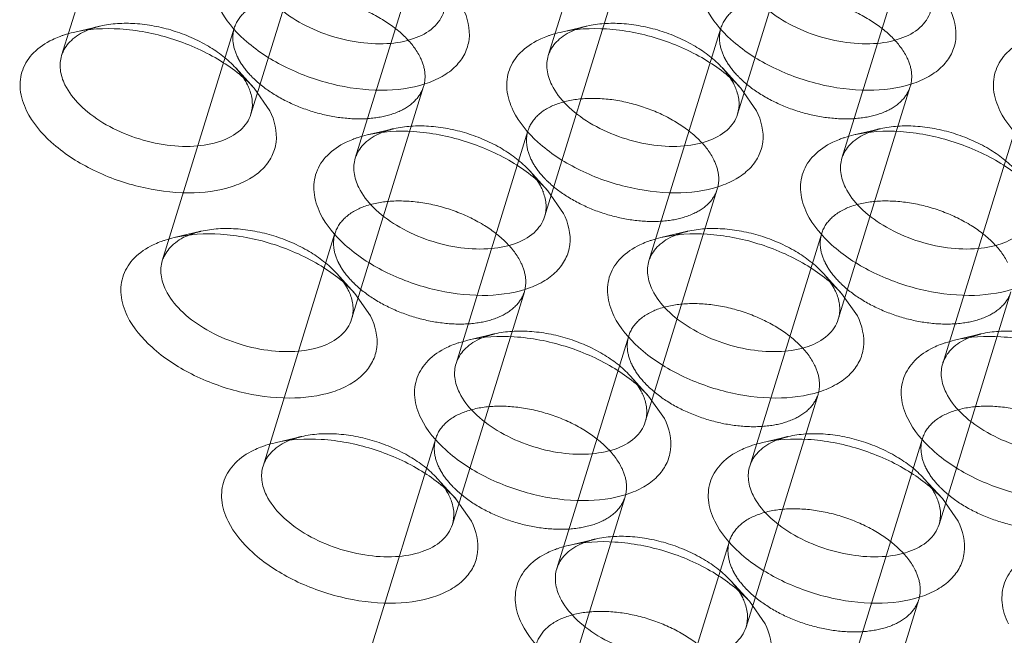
# Model space of a CAD drawing. Header units: millimetres. Extents: x 4497 to 13960, y 12291 to 16372.
# Tile 90 of 217: x 4867 to 4882, y 15309 to 15319. Entities that reach past the tile are written whole.
import ezdxf

# ---------------------------------------------------------------- set-up
doc = ezdxf.new("R2010")
doc.units = ezdxf.units.MM
doc.header["$LTSCALE"] = 0.8
doc.linetypes.add('HIDDEN', pattern=[9.525, 6.35, -3.175])
doc.layers.get('0').update_dxf_attribs({"linetype": 'CONTINUOUS', "lineweight": 0})
doc.layers.add('3', color=5, linetype='HIDDEN', lineweight=0)

msp = doc.modelspace()

# ---------------------------------------------------------------- linework, layer by layer
at = {"lineweight": 15}
for p, q in [((4870.332, 15317.673), (4870.57, 15317.331)), ((4877.701, 15317.673), (4877.938, 15317.331)), ((4874.779, 15316.119), (4875.017, 15315.777)), ((4871.857, 15314.565), (4872.095, 15314.223)), ((4879.226, 15314.565), (4879.464, 15314.223)), ((4876.304, 15313.01), (4876.542, 15312.669)), ((4873.382, 15311.456), (4873.62, 15311.115)), ((4880.751, 15311.456), (4880.989, 15311.115)), ((4877.829, 15309.902), (4878.067, 15309.561))]:
    msp.add_line(p, q, dxfattribs=at)
for centre, radius, start, end in [((4867.887, 15318.02), 0.493, 155.6291, 162.8691), ((4875.255, 15318.02), 0.493, 155.6291, 162.8691), ((4869.504, 15317.366), 0.81, 20.4993, 26.1968), ((4876.873, 15317.366), 0.81, 20.4993, 26.1968), ((4872.334, 15316.466), 0.493, 155.6291, 162.8691), ((4879.702, 15316.466), 0.493, 155.6291, 162.8691), ((4873.951, 15315.812), 0.81, 20.4993, 26.1968), ((4869.412, 15314.912), 0.493, 155.6291, 162.8691), ((4876.78, 15314.912), 0.493, 155.6291, 162.8691), ((4871.029, 15314.258), 0.81, 20.4993, 26.1968), ((4878.398, 15314.258), 0.81, 20.4993, 26.1968), ((4873.859, 15313.358), 0.493, 155.6291, 162.8691), ((4881.227, 15313.358), 0.493, 155.6291, 162.8691), ((4875.476, 15312.703), 0.81, 20.4993, 26.1968), ((4870.937, 15311.804), 0.493, 155.6291, 162.8691), ((4878.306, 15311.804), 0.493, 155.6291, 162.8691), ((4872.554, 15311.149), 0.81, 20.4993, 26.1968), ((4879.923, 15311.149), 0.81, 20.4993, 26.1968), ((4875.384, 15310.25), 0.493, 155.6291, 162.8691), ((4877.001, 15309.595), 0.81, 20.4993, 26.1968)]:
    msp.add_arc(centre, radius, start, end, dxfattribs=at)
for points, knots in [([(4873.204, 15318.834), (4873.175, 15318.742), (4873.047, 15318.559), (4872.729, 15318.397), (4872.324, 15318.33), (4871.865, 15318.359), (4871.397, 15318.481), (4870.966, 15318.683), (4870.616, 15318.945), (4870.444, 15319.164), (4870.389, 15319.277)], [0, 0, 0, 0, 0.087919, 0.191483, 0.315807, 0.456957, 0.606104, 0.752524, 0.886126, 1, 1, 1, 1]), ([(4880.572, 15318.834), (4880.544, 15318.742), (4880.415, 15318.559), (4880.098, 15318.397), (4879.692, 15318.33), (4879.233, 15318.359), (4878.765, 15318.481), (4878.334, 15318.683), (4877.985, 15318.945), (4877.813, 15319.164), (4877.757, 15319.277)], [0, 0, 0, 0, 0.087919, 0.191483, 0.315807, 0.456957, 0.606104, 0.752524, 0.886126, 1, 1, 1, 1]), ([(4873.492, 15318.885), (4873.563, 15318.74), (4873.624, 15318.493), (4873.53, 15318.186), (4873.386, 15317.992), (4873.176, 15317.837), (4872.803, 15317.679), (4872.227, 15317.612), (4871.495, 15317.711), (4870.783, 15317.973), (4870.19, 15318.358), (4869.896, 15318.704), (4869.807, 15318.885)], [0, 0, 0, 0, 0.096766, 0.141571, 0.18803, 0.239006, 0.296129, 0.428924, 0.580085, 0.735392, 0.87928, 1, 1, 1, 1]), ([(4880.86, 15318.885), (4880.931, 15318.74), (4880.992, 15318.493), (4880.899, 15318.186), (4880.755, 15317.992), (4880.545, 15317.837), (4880.172, 15317.679), (4879.596, 15317.612), (4878.863, 15317.711), (4878.151, 15317.973), (4877.559, 15318.358), (4877.265, 15318.704), (4877.176, 15318.885)], [0, 0, 0, 0, 0.096766, 0.141571, 0.18803, 0.239006, 0.296129, 0.428924, 0.580085, 0.735392, 0.87928, 1, 1, 1, 1]), ([(4867.414, 15318.464), (4867.428, 15318.47), (4867.488, 15318.49), (4867.55, 15318.507), (4867.596, 15318.518)], [0, 0, 0, 0, 0.243879, 1, 1, 1, 1]), ([(4867.438, 15318.224), (4867.471, 15318.298), (4867.586, 15318.44), (4867.743, 15318.526), (4867.83, 15318.56)], [0, 0, 0, 0, 0.464886, 1, 1, 1, 1]), ([(4867.596, 15318.518), (4867.825, 15318.572), (4868.327, 15318.597), (4869.075, 15318.453), (4869.773, 15318.15), (4870.174, 15317.846), (4870.332, 15317.673)], [0, 0, 0, 0, 0.236672, 0.49996, 0.763225, 1, 1, 1, 1]), ([(4874.782, 15318.464), (4874.797, 15318.47), (4874.857, 15318.49), (4874.918, 15318.507), (4874.965, 15318.518)], [0, 0, 0, 0, 0.243879, 1, 1, 1, 1]), ([(4874.806, 15318.224), (4874.84, 15318.298), (4874.954, 15318.44), (4875.111, 15318.526), (4875.199, 15318.56)], [0, 0, 0, 0, 0.464886, 1, 1, 1, 1]), ([(4874.965, 15318.518), (4875.193, 15318.572), (4875.696, 15318.597), (4876.443, 15318.453), (4877.141, 15318.15), (4877.542, 15317.846), (4877.701, 15317.673)], [0, 0, 0, 0, 0.236672, 0.49996, 0.763225, 1, 1, 1, 1]), ([(4866.886, 15317.331), (4866.837, 15317.432), (4866.769, 15317.638), (4866.804, 15317.962), (4866.987, 15318.234), (4867.172, 15318.356), (4867.276, 15318.407)], [0, 0, 0, 0, 0.260072, 0.494273, 0.731806, 1, 1, 1, 1]), ([(4867.276, 15318.407), (4867.309, 15318.423), (4867.355, 15318.443), (4867.402, 15318.46), (4867.414, 15318.464)], [0, 0, 0, 0, 0.744437, 1, 1, 1, 1]), ([(4874.254, 15317.331), (4874.205, 15317.432), (4874.137, 15317.638), (4874.173, 15317.962), (4874.355, 15318.234), (4874.541, 15318.356), (4874.644, 15318.407)], [0, 0, 0, 0, 0.260072, 0.494273, 0.731806, 1, 1, 1, 1]), ([(4874.644, 15318.407), (4874.678, 15318.423), (4874.724, 15318.443), (4874.77, 15318.46), (4874.782, 15318.464)], [0, 0, 0, 0, 0.744437, 1, 1, 1, 1]), ([(4881.623, 15317.331), (4881.574, 15317.432), (4881.506, 15317.638), (4881.541, 15317.962), (4881.724, 15318.234), (4881.909, 15318.356), (4882.013, 15318.407)], [0, 0, 0, 0, 0.260072, 0.494273, 0.731806, 1, 1, 1, 1]), ([(4867.467, 15317.723), (4867.432, 15317.794), (4867.383, 15317.941), (4867.395, 15318.097), (4867.416, 15318.165)], [0, 0, 0, 0, 0.52606, 1, 1, 1, 1]), ([(4874.836, 15317.723), (4874.801, 15317.794), (4874.752, 15317.941), (4874.763, 15318.097), (4874.784, 15318.165)], [0, 0, 0, 0, 0.52606, 1, 1, 1, 1]), ([(4870.282, 15317.28), (4870.254, 15317.188), (4870.125, 15317.005), (4869.808, 15316.843), (4869.402, 15316.776), (4868.943, 15316.805), (4868.475, 15316.927), (4868.044, 15317.129), (4867.695, 15317.391), (4867.523, 15317.61), (4867.467, 15317.723)], [0, 0, 0, 0, 0.087919, 0.191483, 0.315807, 0.456957, 0.606104, 0.752524, 0.886126, 1, 1, 1, 1]), ([(4870.262, 15317.649), (4870.285, 15317.588), (4870.314, 15317.465), (4870.3, 15317.338), (4870.282, 15317.28)], [0, 0, 0, 0, 0.519195, 1, 1, 1, 1]), ([(4877.651, 15317.28), (4877.622, 15317.188), (4877.494, 15317.005), (4877.176, 15316.843), (4876.771, 15316.776), (4876.312, 15316.805), (4875.843, 15316.927), (4875.412, 15317.129), (4875.063, 15317.391), (4874.891, 15317.61), (4874.836, 15317.723)], [0, 0, 0, 0, 0.087919, 0.191483, 0.315807, 0.456957, 0.606104, 0.752524, 0.886126, 1, 1, 1, 1]), ([(4877.631, 15317.649), (4877.654, 15317.588), (4877.683, 15317.465), (4877.668, 15317.338), (4877.651, 15317.28)], [0, 0, 0, 0, 0.519195, 1, 1, 1, 1]), ([(4870.57, 15317.331), (4870.641, 15317.186), (4870.702, 15316.939), (4870.609, 15316.632), (4870.465, 15316.438), (4870.255, 15316.283), (4869.882, 15316.125), (4869.305, 15316.058), (4868.573, 15316.157), (4867.861, 15316.418), (4867.268, 15316.804), (4866.975, 15317.15), (4866.886, 15317.331)], [0, 0, 0, 0, 0.096766, 0.141571, 0.18803, 0.239006, 0.296129, 0.428924, 0.580085, 0.735392, 0.87928, 1, 1, 1, 1]), ([(4877.938, 15317.331), (4878.01, 15317.186), (4878.071, 15316.939), (4877.977, 15316.632), (4877.833, 15316.438), (4877.623, 15316.283), (4877.25, 15316.125), (4876.674, 15316.058), (4875.942, 15316.157), (4875.229, 15316.418), (4874.637, 15316.804), (4874.343, 15317.15), (4874.254, 15317.331)], [0, 0, 0, 0, 0.096766, 0.141571, 0.18803, 0.239006, 0.296129, 0.428924, 0.580085, 0.735392, 0.87928, 1, 1, 1, 1]), ([(4885.307, 15317.331), (4885.378, 15317.186), (4885.439, 15316.939), (4885.346, 15316.632), (4885.202, 15316.438), (4884.992, 15316.283), (4884.619, 15316.125), (4884.042, 15316.058), (4883.31, 15316.157), (4882.598, 15316.418), (4882.005, 15316.804), (4881.712, 15317.15), (4881.623, 15317.331)], [0, 0, 0, 0, 0.096766, 0.141571, 0.18803, 0.239006, 0.296129, 0.428924, 0.580085, 0.735392, 0.87928, 1, 1, 1, 1]), ([(4871.885, 15316.67), (4871.918, 15316.744), (4872.032, 15316.886), (4872.19, 15316.972), (4872.277, 15317.006)], [0, 0, 0, 0, 0.464886, 1, 1, 1, 1]), ([(4872.043, 15316.964), (4872.271, 15317.018), (4872.774, 15317.043), (4873.521, 15316.899), (4874.22, 15316.596), (4874.621, 15316.292), (4874.779, 15316.119)], [0, 0, 0, 0, 0.236672, 0.49996, 0.763225, 1, 1, 1, 1]), ([(4879.253, 15316.67), (4879.287, 15316.744), (4879.401, 15316.886), (4879.558, 15316.972), (4879.646, 15317.006)], [0, 0, 0, 0, 0.464886, 1, 1, 1, 1]), ([(4879.412, 15316.964), (4879.64, 15317.018), (4880.142, 15317.043), (4880.89, 15316.899), (4881.588, 15316.596), (4881.989, 15316.292), (4882.147, 15316.119)], [0, 0, 0, 0, 0.236672, 0.49996, 0.763225, 1, 1, 1, 1]), ([(4871.333, 15315.777), (4871.283, 15315.877), (4871.216, 15316.084), (4871.251, 15316.408), (4871.434, 15316.68), (4871.619, 15316.802), (4871.722, 15316.853)], [0, 0, 0, 0, 0.260072, 0.494273, 0.731806, 1, 1, 1, 1]), ([(4871.722, 15316.853), (4871.756, 15316.869), (4871.802, 15316.889), (4871.849, 15316.906), (4871.861, 15316.91)], [0, 0, 0, 0, 0.744437, 1, 1, 1, 1]), ([(4871.861, 15316.91), (4871.875, 15316.916), (4871.935, 15316.936), (4871.997, 15316.953), (4872.043, 15316.964)], [0, 0, 0, 0, 0.243879, 1, 1, 1, 1]), ([(4878.701, 15315.777), (4878.652, 15315.877), (4878.584, 15316.084), (4878.62, 15316.408), (4878.802, 15316.68), (4878.987, 15316.802), (4879.091, 15316.853)], [0, 0, 0, 0, 0.260072, 0.494273, 0.731806, 1, 1, 1, 1]), ([(4879.091, 15316.853), (4879.124, 15316.869), (4879.17, 15316.889), (4879.217, 15316.906), (4879.229, 15316.91)], [0, 0, 0, 0, 0.744437, 1, 1, 1, 1]), ([(4879.229, 15316.91), (4879.244, 15316.916), (4879.304, 15316.936), (4879.365, 15316.953), (4879.412, 15316.964)], [0, 0, 0, 0, 0.243879, 1, 1, 1, 1]), ([(4871.914, 15316.169), (4871.879, 15316.24), (4871.83, 15316.387), (4871.841, 15316.543), (4871.862, 15316.611)], [0, 0, 0, 0, 0.52606, 1, 1, 1, 1]), ([(4879.283, 15316.169), (4879.248, 15316.24), (4879.199, 15316.387), (4879.21, 15316.543), (4879.231, 15316.611)], [0, 0, 0, 0, 0.52606, 1, 1, 1, 1]), ([(4874.729, 15315.726), (4874.7, 15315.634), (4874.572, 15315.451), (4874.254, 15315.289), (4873.849, 15315.222), (4873.39, 15315.251), (4872.922, 15315.373), (4872.491, 15315.575), (4872.141, 15315.837), (4871.969, 15316.056), (4871.914, 15316.169)], [0, 0, 0, 0, 0.087919, 0.191483, 0.315807, 0.456957, 0.606104, 0.752524, 0.886126, 1, 1, 1, 1]), ([(4882.097, 15315.726), (4882.069, 15315.634), (4881.941, 15315.451), (4881.623, 15315.289), (4881.218, 15315.222), (4880.758, 15315.251), (4880.29, 15315.373), (4879.859, 15315.575), (4879.51, 15315.837), (4879.338, 15316.056), (4879.283, 15316.169)], [0, 0, 0, 0, 0.087919, 0.191483, 0.315807, 0.456957, 0.606104, 0.752524, 0.886126, 1, 1, 1, 1]), ([(4874.709, 15316.095), (4874.732, 15316.034), (4874.761, 15315.911), (4874.747, 15315.784), (4874.729, 15315.726)], [0, 0, 0, 0, 0.519195, 1, 1, 1, 1]), ([(4875.017, 15315.777), (4875.088, 15315.632), (4875.149, 15315.384), (4875.056, 15315.078), (4874.912, 15314.884), (4874.702, 15314.729), (4874.328, 15314.571), (4873.752, 15314.504), (4873.02, 15314.603), (4872.308, 15314.864), (4871.715, 15315.25), (4871.421, 15315.596), (4871.333, 15315.777)], [0, 0, 0, 0, 0.096766, 0.141571, 0.18803, 0.239006, 0.296129, 0.428924, 0.580085, 0.735392, 0.87928, 1, 1, 1, 1]), ([(4882.385, 15315.777), (4882.457, 15315.632), (4882.518, 15315.384), (4882.424, 15315.078), (4882.28, 15314.884), (4882.07, 15314.729), (4881.697, 15314.571), (4881.121, 15314.504), (4880.389, 15314.603), (4879.676, 15314.864), (4879.084, 15315.25), (4878.79, 15315.596), (4878.701, 15315.777)], [0, 0, 0, 0, 0.096766, 0.141571, 0.18803, 0.239006, 0.296129, 0.428924, 0.580085, 0.735392, 0.87928, 1, 1, 1, 1]), ([(4868.939, 15315.356), (4868.954, 15315.362), (4869.014, 15315.382), (4869.075, 15315.399), (4869.122, 15315.41)], [0, 0, 0, 0, 0.243879, 1, 1, 1, 1]), ([(4868.963, 15315.116), (4868.997, 15315.19), (4869.111, 15315.332), (4869.268, 15315.418), (4869.355, 15315.452)], [0, 0, 0, 0, 0.464886, 1, 1, 1, 1]), ([(4869.122, 15315.41), (4869.35, 15315.464), (4869.852, 15315.489), (4870.6, 15315.345), (4871.298, 15315.042), (4871.699, 15314.738), (4871.857, 15314.565)], [0, 0, 0, 0, 0.236672, 0.49996, 0.763225, 1, 1, 1, 1]), ([(4876.308, 15315.356), (4876.322, 15315.362), (4876.382, 15315.382), (4876.443, 15315.399), (4876.49, 15315.41)], [0, 0, 0, 0, 0.243879, 1, 1, 1, 1]), ([(4876.331, 15315.116), (4876.365, 15315.19), (4876.479, 15315.332), (4876.637, 15315.418), (4876.724, 15315.452)], [0, 0, 0, 0, 0.464886, 1, 1, 1, 1]), ([(4876.49, 15315.41), (4876.718, 15315.464), (4877.221, 15315.489), (4877.968, 15315.345), (4878.667, 15315.042), (4879.068, 15314.738), (4879.226, 15314.565)], [0, 0, 0, 0, 0.236672, 0.49996, 0.763225, 1, 1, 1, 1]), ([(4868.411, 15314.223), (4868.362, 15314.323), (4868.294, 15314.53), (4868.33, 15314.854), (4868.512, 15315.126), (4868.697, 15315.248), (4868.801, 15315.299)], [0, 0, 0, 0, 0.260072, 0.494273, 0.731806, 1, 1, 1, 1]), ([(4868.801, 15315.299), (4868.834, 15315.315), (4868.88, 15315.335), (4868.927, 15315.352), (4868.939, 15315.356)], [0, 0, 0, 0, 0.744437, 1, 1, 1, 1]), ([(4875.779, 15314.223), (4875.73, 15314.323), (4875.662, 15314.53), (4875.698, 15314.854), (4875.88, 15315.126), (4876.066, 15315.248), (4876.169, 15315.299)], [0, 0, 0, 0, 0.260072, 0.494273, 0.731806, 1, 1, 1, 1]), ([(4876.169, 15315.299), (4876.203, 15315.315), (4876.249, 15315.335), (4876.296, 15315.352), (4876.308, 15315.356)], [0, 0, 0, 0, 0.744437, 1, 1, 1, 1]), ([(4868.993, 15314.615), (4868.957, 15314.686), (4868.908, 15314.833), (4868.92, 15314.989), (4868.941, 15315.057)], [0, 0, 0, 0, 0.52606, 1, 1, 1, 1]), ([(4876.361, 15314.615), (4876.326, 15314.686), (4876.277, 15314.833), (4876.288, 15314.989), (4876.309, 15315.057)], [0, 0, 0, 0, 0.52606, 1, 1, 1, 1]), ([(4871.807, 15314.172), (4871.779, 15314.08), (4871.65, 15313.897), (4871.333, 15313.735), (4870.928, 15313.668), (4870.468, 15313.697), (4870, 15313.819), (4869.569, 15314.021), (4869.22, 15314.283), (4869.048, 15314.502), (4868.993, 15314.615)], [0, 0, 0, 0, 0.087919, 0.191483, 0.315807, 0.456957, 0.606104, 0.752524, 0.886126, 1, 1, 1, 1]), ([(4879.176, 15314.172), (4879.147, 15314.08), (4879.019, 15313.897), (4878.701, 15313.735), (4878.296, 15313.668), (4877.837, 15313.697), (4877.369, 15313.819), (4876.938, 15314.021), (4876.588, 15314.283), (4876.416, 15314.502), (4876.361, 15314.615)], [0, 0, 0, 0, 0.087919, 0.191483, 0.315807, 0.456957, 0.606104, 0.752524, 0.886126, 1, 1, 1, 1]), ([(4871.788, 15314.541), (4871.81, 15314.48), (4871.839, 15314.357), (4871.825, 15314.23), (4871.807, 15314.172)], [0, 0, 0, 0, 0.519195, 1, 1, 1, 1]), ([(4879.156, 15314.541), (4879.179, 15314.48), (4879.208, 15314.357), (4879.193, 15314.23), (4879.176, 15314.172)], [0, 0, 0, 0, 0.519195, 1, 1, 1, 1]), ([(4872.095, 15314.223), (4872.166, 15314.078), (4872.227, 15313.83), (4872.134, 15313.524), (4871.99, 15313.33), (4871.78, 15313.175), (4871.407, 15313.017), (4870.831, 15312.95), (4870.098, 15313.049), (4869.386, 15313.31), (4868.794, 15313.696), (4868.5, 15314.042), (4868.411, 15314.223)], [0, 0, 0, 0, 0.096766, 0.141571, 0.18803, 0.239006, 0.296129, 0.428924, 0.580085, 0.735392, 0.87928, 1, 1, 1, 1]), ([(4879.464, 15314.223), (4879.535, 15314.078), (4879.596, 15313.83), (4879.503, 15313.524), (4879.359, 15313.33), (4879.148, 15313.175), (4878.775, 15313.017), (4878.199, 15312.95), (4877.467, 15313.049), (4876.755, 15313.31), (4876.162, 15313.696), (4875.868, 15314.042), (4875.779, 15314.223)], [0, 0, 0, 0, 0.096766, 0.141571, 0.18803, 0.239006, 0.296129, 0.428924, 0.580085, 0.735392, 0.87928, 1, 1, 1, 1]), ([(4873.41, 15313.562), (4873.443, 15313.636), (4873.558, 15313.778), (4873.715, 15313.864), (4873.802, 15313.898)], [0, 0, 0, 0, 0.464886, 1, 1, 1, 1]), ([(4873.569, 15313.856), (4873.797, 15313.909), (4874.299, 15313.935), (4875.047, 15313.791), (4875.745, 15313.488), (4876.146, 15313.183), (4876.304, 15313.01)], [0, 0, 0, 0, 0.236672, 0.49996, 0.763225, 1, 1, 1, 1]), ([(4880.778, 15313.562), (4880.812, 15313.636), (4880.926, 15313.778), (4881.083, 15313.864), (4881.171, 15313.898)], [0, 0, 0, 0, 0.464886, 1, 1, 1, 1]), ([(4880.937, 15313.856), (4881.165, 15313.909), (4881.668, 15313.935), (4882.415, 15313.791), (4883.113, 15313.488), (4883.515, 15313.183), (4883.673, 15313.01)], [0, 0, 0, 0, 0.236672, 0.49996, 0.763225, 1, 1, 1, 1]), ([(4872.858, 15312.669), (4872.809, 15312.769), (4872.741, 15312.976), (4872.776, 15313.3), (4872.959, 15313.572), (4873.144, 15313.694), (4873.248, 15313.745)], [0, 0, 0, 0, 0.260072, 0.494273, 0.731806, 1, 1, 1, 1]), ([(4873.248, 15313.745), (4873.281, 15313.761), (4873.327, 15313.781), (4873.374, 15313.798), (4873.386, 15313.802)], [0, 0, 0, 0, 0.744437, 1, 1, 1, 1]), ([(4873.386, 15313.802), (4873.4, 15313.808), (4873.461, 15313.828), (4873.522, 15313.845), (4873.569, 15313.856)], [0, 0, 0, 0, 0.243879, 1, 1, 1, 1]), ([(4880.226, 15312.669), (4880.177, 15312.769), (4880.109, 15312.976), (4880.145, 15313.3), (4880.327, 15313.572), (4880.513, 15313.694), (4880.616, 15313.745)], [0, 0, 0, 0, 0.260072, 0.494273, 0.731806, 1, 1, 1, 1]), ([(4880.616, 15313.745), (4880.65, 15313.761), (4880.696, 15313.781), (4880.742, 15313.798), (4880.754, 15313.802)], [0, 0, 0, 0, 0.744437, 1, 1, 1, 1]), ([(4880.754, 15313.802), (4880.769, 15313.808), (4880.829, 15313.828), (4880.89, 15313.845), (4880.937, 15313.856)], [0, 0, 0, 0, 0.243879, 1, 1, 1, 1]), ([(4873.439, 15313.061), (4873.404, 15313.132), (4873.355, 15313.279), (4873.367, 15313.435), (4873.388, 15313.503)], [0, 0, 0, 0, 0.52606, 1, 1, 1, 1]), ([(4880.808, 15313.061), (4880.773, 15313.132), (4880.724, 15313.279), (4880.735, 15313.435), (4880.756, 15313.503)], [0, 0, 0, 0, 0.52606, 1, 1, 1, 1]), ([(4876.254, 15312.618), (4876.226, 15312.526), (4876.097, 15312.343), (4875.78, 15312.181), (4875.374, 15312.114), (4874.915, 15312.143), (4874.447, 15312.265), (4874.016, 15312.467), (4873.667, 15312.729), (4873.495, 15312.948), (4873.439, 15313.061)], [0, 0, 0, 0, 0.087919, 0.191483, 0.315807, 0.456957, 0.606104, 0.752524, 0.886126, 1, 1, 1, 1]), ([(4876.234, 15312.987), (4876.257, 15312.926), (4876.286, 15312.803), (4876.272, 15312.676), (4876.254, 15312.618)], [0, 0, 0, 0, 0.519195, 1, 1, 1, 1]), ([(4883.623, 15312.618), (4883.594, 15312.526), (4883.466, 15312.343), (4883.148, 15312.181), (4882.743, 15312.114), (4882.284, 15312.143), (4881.816, 15312.265), (4881.384, 15312.467), (4881.035, 15312.729), (4880.863, 15312.948), (4880.808, 15313.061)], [0, 0, 0, 0, 0.087919, 0.191483, 0.315807, 0.456957, 0.606104, 0.752524, 0.886126, 1, 1, 1, 1]), ([(4876.542, 15312.669), (4876.613, 15312.524), (4876.674, 15312.276), (4876.581, 15311.97), (4876.437, 15311.776), (4876.227, 15311.621), (4875.854, 15311.463), (4875.278, 15311.396), (4874.545, 15311.495), (4873.833, 15311.756), (4873.241, 15312.142), (4872.947, 15312.488), (4872.858, 15312.669)], [0, 0, 0, 0, 0.096766, 0.141571, 0.18803, 0.239006, 0.296129, 0.428924, 0.580085, 0.735392, 0.87928, 1, 1, 1, 1]), ([(4883.911, 15312.669), (4883.982, 15312.524), (4884.043, 15312.276), (4883.949, 15311.97), (4883.805, 15311.776), (4883.595, 15311.621), (4883.222, 15311.463), (4882.646, 15311.396), (4881.914, 15311.495), (4881.202, 15311.756), (4880.609, 15312.142), (4880.315, 15312.488), (4880.226, 15312.669)], [0, 0, 0, 0, 0.096766, 0.141571, 0.18803, 0.239006, 0.296129, 0.428924, 0.580085, 0.735392, 0.87928, 1, 1, 1, 1]), ([(4870.326, 15312.19), (4870.36, 15312.207), (4870.405, 15312.227), (4870.452, 15312.244), (4870.464, 15312.248)], [0, 0, 0, 0, 0.744437, 1, 1, 1, 1]), ([(4870.464, 15312.248), (4870.479, 15312.254), (4870.539, 15312.274), (4870.6, 15312.291), (4870.647, 15312.302)], [0, 0, 0, 0, 0.243879, 1, 1, 1, 1]), ([(4870.488, 15312.008), (4870.522, 15312.082), (4870.636, 15312.224), (4870.793, 15312.31), (4870.881, 15312.344)], [0, 0, 0, 0, 0.464886, 1, 1, 1, 1]), ([(4870.647, 15312.302), (4870.875, 15312.355), (4871.378, 15312.381), (4872.125, 15312.237), (4872.823, 15311.934), (4873.224, 15311.629), (4873.383, 15311.456)], [0, 0, 0, 0, 0.236672, 0.49996, 0.763225, 1, 1, 1, 1]), ([(4877.695, 15312.19), (4877.728, 15312.207), (4877.774, 15312.227), (4877.821, 15312.244), (4877.833, 15312.248)], [0, 0, 0, 0, 0.744437, 1, 1, 1, 1]), ([(4877.833, 15312.248), (4877.847, 15312.254), (4877.907, 15312.274), (4877.969, 15312.291), (4878.015, 15312.302)], [0, 0, 0, 0, 0.243879, 1, 1, 1, 1]), ([(4877.857, 15312.008), (4877.89, 15312.082), (4878.004, 15312.224), (4878.162, 15312.31), (4878.249, 15312.344)], [0, 0, 0, 0, 0.464886, 1, 1, 1, 1]), ([(4878.015, 15312.302), (4878.243, 15312.355), (4878.746, 15312.381), (4879.493, 15312.237), (4880.192, 15311.934), (4880.593, 15311.629), (4880.751, 15311.456)], [0, 0, 0, 0, 0.236672, 0.49996, 0.763225, 1, 1, 1, 1]), ([(4869.936, 15311.115), (4869.887, 15311.215), (4869.819, 15311.422), (4869.855, 15311.745), (4870.037, 15312.018), (4870.223, 15312.14), (4870.326, 15312.19)], [0, 0, 0, 0, 0.260072, 0.494273, 0.731806, 1, 1, 1, 1]), ([(4877.305, 15311.115), (4877.255, 15311.215), (4877.188, 15311.422), (4877.223, 15311.745), (4877.406, 15312.018), (4877.591, 15312.14), (4877.695, 15312.19)], [0, 0, 0, 0, 0.260072, 0.494273, 0.731806, 1, 1, 1, 1]), ([(4870.518, 15311.507), (4870.483, 15311.578), (4870.434, 15311.725), (4870.445, 15311.881), (4870.466, 15311.949)], [0, 0, 0, 0, 0.52606, 1, 1, 1, 1]), ([(4877.886, 15311.507), (4877.851, 15311.578), (4877.802, 15311.725), (4877.813, 15311.881), (4877.835, 15311.949)], [0, 0, 0, 0, 0.52606, 1, 1, 1, 1]), ([(4873.333, 15311.064), (4873.304, 15310.972), (4873.176, 15310.789), (4872.858, 15310.627), (4872.453, 15310.56), (4871.994, 15310.589), (4871.525, 15310.711), (4871.094, 15310.913), (4870.745, 15311.175), (4870.573, 15311.394), (4870.518, 15311.507)], [0, 0, 0, 0, 0.087919, 0.191483, 0.315807, 0.456957, 0.606104, 0.752524, 0.886126, 1, 1, 1, 1]), ([(4880.701, 15311.064), (4880.673, 15310.972), (4880.544, 15310.789), (4880.226, 15310.627), (4879.821, 15310.56), (4879.362, 15310.589), (4878.894, 15310.711), (4878.463, 15310.913), (4878.113, 15311.175), (4877.941, 15311.394), (4877.886, 15311.507)], [0, 0, 0, 0, 0.087919, 0.191483, 0.315807, 0.456957, 0.606104, 0.752524, 0.886126, 1, 1, 1, 1]), ([(4873.313, 15311.433), (4873.335, 15311.372), (4873.365, 15311.249), (4873.35, 15311.122), (4873.333, 15311.064)], [0, 0, 0, 0, 0.519195, 1, 1, 1, 1]), ([(4880.681, 15311.433), (4880.704, 15311.372), (4880.733, 15311.249), (4880.719, 15311.122), (4880.701, 15311.064)], [0, 0, 0, 0, 0.519195, 1, 1, 1, 1]), ([(4873.62, 15311.115), (4873.692, 15310.97), (4873.753, 15310.722), (4873.659, 15310.416), (4873.515, 15310.222), (4873.305, 15310.067), (4872.932, 15309.909), (4872.356, 15309.842), (4871.624, 15309.941), (4870.911, 15310.202), (4870.319, 15310.588), (4870.025, 15310.934), (4869.936, 15311.115)], [0, 0, 0, 0, 0.096766, 0.141571, 0.18803, 0.239006, 0.296129, 0.428924, 0.580085, 0.735392, 0.87928, 1, 1, 1, 1]), ([(4880.989, 15311.115), (4881.06, 15310.97), (4881.121, 15310.722), (4881.028, 15310.416), (4880.884, 15310.222), (4880.674, 15310.067), (4880.301, 15309.909), (4879.724, 15309.842), (4878.992, 15309.941), (4878.28, 15310.202), (4877.687, 15310.588), (4877.393, 15310.934), (4877.305, 15311.115)], [0, 0, 0, 0, 0.096766, 0.141571, 0.18803, 0.239006, 0.296129, 0.428924, 0.580085, 0.735392, 0.87928, 1, 1, 1, 1]), ([(4874.911, 15310.694), (4874.926, 15310.699), (4874.986, 15310.72), (4875.047, 15310.737), (4875.094, 15310.748)], [0, 0, 0, 0, 0.243879, 1, 1, 1, 1]), ([(4874.935, 15310.453), (4874.969, 15310.528), (4875.083, 15310.67), (4875.24, 15310.756), (4875.328, 15310.79)], [0, 0, 0, 0, 0.464886, 1, 1, 1, 1]), ([(4875.094, 15310.748), (4875.322, 15310.801), (4875.824, 15310.827), (4876.572, 15310.683), (4877.27, 15310.38), (4877.671, 15310.075), (4877.829, 15309.902)], [0, 0, 0, 0, 0.236672, 0.49996, 0.763225, 1, 1, 1, 1]), ([(4874.383, 15309.561), (4874.334, 15309.661), (4874.266, 15309.868), (4874.302, 15310.191), (4874.484, 15310.464), (4874.669, 15310.586), (4874.773, 15310.636)], [0, 0, 0, 0, 0.260072, 0.494273, 0.731806, 1, 1, 1, 1]), ([(4874.773, 15310.636), (4874.806, 15310.653), (4874.852, 15310.673), (4874.899, 15310.69), (4874.911, 15310.694)], [0, 0, 0, 0, 0.744437, 1, 1, 1, 1]), ([(4881.752, 15309.561), (4881.702, 15309.661), (4881.634, 15309.868), (4881.67, 15310.191), (4881.852, 15310.464), (4882.038, 15310.586), (4882.141, 15310.636)], [0, 0, 0, 0, 0.260072, 0.494273, 0.731806, 1, 1, 1, 1]), ([(4874.965, 15309.953), (4874.93, 15310.024), (4874.881, 15310.171), (4874.892, 15310.327), (4874.913, 15310.395)], [0, 0, 0, 0, 0.52606, 1, 1, 1, 1]), ([(4877.779, 15309.51), (4877.751, 15309.418), (4877.623, 15309.235), (4877.305, 15309.073), (4876.9, 15309.006), (4876.44, 15309.035), (4875.972, 15309.157), (4875.541, 15309.359), (4875.192, 15309.621), (4875.02, 15309.84), (4874.965, 15309.953)], [0, 0, 0, 0, 0.087919, 0.191483, 0.315807, 0.456957, 0.606104, 0.752524, 0.886126, 1, 1, 1, 1]), ([(4877.76, 15309.879), (4877.782, 15309.818), (4877.811, 15309.695), (4877.797, 15309.568), (4877.779, 15309.51)], [0, 0, 0, 0, 0.519195, 1, 1, 1, 1]), ([(4878.067, 15309.561), (4878.138, 15309.416), (4878.199, 15309.168), (4878.106, 15308.862), (4877.962, 15308.668), (4877.752, 15308.513), (4877.379, 15308.355), (4876.803, 15308.288), (4876.071, 15308.387), (4875.358, 15308.648), (4874.766, 15309.034), (4874.472, 15309.38), (4874.383, 15309.561)], [0, 0, 0, 0, 0.096766, 0.141571, 0.18803, 0.239006, 0.296129, 0.428924, 0.580085, 0.735392, 0.87928, 1, 1, 1, 1])]:
    msp.add_open_spline(points, degree=3, knots=knots, dxfattribs=at)
for points in [[(4870.176, 15317.819), (4870.196, 15317.788), (4870.214, 15317.756), (4870.23, 15317.723)], [(4877.544, 15317.819), (4877.564, 15317.788), (4877.583, 15317.756), (4877.599, 15317.723)], [(4874.623, 15316.265), (4874.643, 15316.234), (4874.661, 15316.202), (4874.677, 15316.169)], [(4871.701, 15314.711), (4871.721, 15314.68), (4871.739, 15314.648), (4871.756, 15314.615)], [(4879.07, 15314.711), (4879.09, 15314.68), (4879.108, 15314.648), (4879.124, 15314.615)], [(4876.148, 15313.157), (4876.168, 15313.126), (4876.186, 15313.094), (4876.203, 15313.061)], [(4873.226, 15311.603), (4873.246, 15311.572), (4873.265, 15311.54), (4873.281, 15311.507)], [(4880.595, 15311.603), (4880.615, 15311.572), (4880.633, 15311.54), (4880.649, 15311.507)], [(4877.673, 15310.049), (4877.693, 15310.018), (4877.712, 15309.986), (4877.728, 15309.953)]]:
    msp.add_open_spline(points, degree=3, dxfattribs=at)
at = {"layer": '3'}
for p, q in [((4868.505, 15321.691), (4867.416, 15318.166)), ((4875.874, 15321.691), (4874.784, 15318.166)), ((4871.371, 15320.805), (4870.282, 15317.28)), ((4878.74, 15320.805), (4877.651, 15317.28)), ((4872.952, 15320.137), (4871.863, 15316.612)), ((4880.32, 15320.137), (4879.231, 15316.612)), ((4875.818, 15319.251), (4874.729, 15315.726)), ((4868, 15318.613), (4867.596, 15318.518)), ((4870.03, 15318.583), (4868.941, 15315.058)), ((4875.369, 15318.613), (4874.965, 15318.518)), ((4877.399, 15318.583), (4876.309, 15315.058)), ((4870.052, 15317.979), (4870.332, 15317.673)), ((4877.42, 15317.979), (4877.7, 15317.673)), ((4872.897, 15317.697), (4871.807, 15314.172)), ((4880.265, 15317.697), (4879.176, 15314.172)), ((4872.447, 15317.059), (4872.043, 15316.964)), ((4874.477, 15317.029), (4873.388, 15313.504)), ((4879.816, 15317.059), (4879.412, 15316.964)), ((4881.846, 15317.029), (4880.756, 15313.504)), ((4874.499, 15316.425), (4874.779, 15316.119)), ((4877.343, 15316.143), (4876.254, 15312.618)), ((4869.525, 15315.505), (4869.121, 15315.41)), ((4871.555, 15315.475), (4870.466, 15311.95)), ((4876.894, 15315.505), (4876.49, 15315.41)), ((4878.924, 15315.475), (4877.835, 15311.95)), ((4871.577, 15314.871), (4871.857, 15314.564)), ((4878.945, 15314.871), (4879.225, 15314.564)), ((4874.422, 15314.589), (4873.332, 15311.064)), ((4881.79, 15314.589), (4880.701, 15311.064)), ((4873.972, 15313.951), (4873.568, 15313.856)), ((4876.002, 15313.921), (4874.913, 15310.396)), ((4881.341, 15313.951), (4880.937, 15313.856)), ((4876.024, 15313.317), (4876.304, 15313.01)), ((4878.869, 15313.035), (4877.779, 15309.51)), ((4871.051, 15312.397), (4870.647, 15312.302)), ((4878.419, 15312.397), (4878.015, 15312.302)), ((4873.081, 15312.367), (4871.991, 15308.842)), ((4880.449, 15312.367), (4879.36, 15308.842)), ((4873.102, 15311.763), (4873.382, 15311.456)), ((4880.471, 15311.763), (4880.751, 15311.456)), ((4875.947, 15311.481), (4874.858, 15307.956)), ((4875.497, 15310.843), (4875.093, 15310.748)), ((4877.528, 15310.813), (4876.438, 15307.288)), ((4877.549, 15310.209), (4877.829, 15309.902)), ((4880.394, 15309.927), (4879.304, 15306.402))]:
    msp.add_line(p, q, dxfattribs=at)
for centre, radius, start, end in [((4868.236, 15317.531), 1.107, 109.7141, 111.5324), ((4875.605, 15317.531), 1.107, 109.7141, 111.5324), ((4871.354, 15318.885), 1.483, 224.1795, 225.385), ((4878.723, 15318.885), 1.483, 224.1795, 225.385), ((4872.683, 15315.977), 1.107, 109.7141, 111.5324), ((4880.052, 15315.977), 1.107, 109.7141, 111.5324), ((4875.801, 15317.331), 1.483, 224.1795, 225.385), ((4869.762, 15314.423), 1.107, 109.7141, 111.5324), ((4877.13, 15314.423), 1.107, 109.7141, 111.5324), ((4872.88, 15315.777), 1.483, 224.1795, 225.385), ((4880.248, 15315.777), 1.483, 224.1795, 225.385), ((4874.209, 15312.869), 1.107, 109.7141, 111.5324), ((4881.577, 15312.869), 1.107, 109.7141, 111.5324), ((4877.326, 15314.223), 1.483, 224.1795, 225.385), ((4871.287, 15311.315), 1.107, 109.7141, 111.5324), ((4878.655, 15311.315), 1.107, 109.7141, 111.5324), ((4874.405, 15312.669), 1.483, 224.1795, 225.385), ((4881.773, 15312.669), 1.483, 224.1795, 225.385), ((4875.734, 15309.761), 1.107, 109.7141, 111.5324), ((4878.852, 15311.115), 1.483, 224.1795, 225.385)]:
    msp.add_arc(centre, radius, start, end, dxfattribs=at)
for points, knots in [([(4872.845, 15318.14), (4872.79, 15318.253), (4872.618, 15318.472), (4872.268, 15318.734), (4871.838, 15318.936), (4871.37, 15319.058), (4870.91, 15319.087), (4870.505, 15319.02), (4870.187, 15318.858), (4870.059, 15318.675), (4870.03, 15318.583)], [0, 0, 0, 0, 0.113912, 0.247462, 0.393862, 0.542998, 0.684156, 0.808494, 0.912079, 1, 1, 1, 1]), ([(4880.213, 15318.14), (4880.158, 15318.253), (4879.986, 15318.472), (4879.637, 15318.734), (4879.206, 15318.936), (4878.738, 15319.058), (4878.279, 15319.087), (4877.874, 15319.02), (4877.556, 15318.858), (4877.427, 15318.675), (4877.399, 15318.583)], [0, 0, 0, 0, 0.113912, 0.247462, 0.393862, 0.542998, 0.684156, 0.808494, 0.912079, 1, 1, 1, 1]), ([(4868.001, 15318.613), (4868.172, 15318.653), (4868.549, 15318.672), (4869.109, 15318.564), (4869.633, 15318.337), (4869.933, 15318.109), (4870.052, 15317.979)], [0, 0, 0, 0, 0.236707, 0.500021, 0.763374, 1, 1, 1, 1]), ([(4875.369, 15318.613), (4875.54, 15318.653), (4875.917, 15318.672), (4876.478, 15318.564), (4877.001, 15318.337), (4877.302, 15318.109), (4877.42, 15317.979)], [0, 0, 0, 0, 0.236707, 0.500021, 0.763374, 1, 1, 1, 1]), ([(4867.863, 15318.573), (4867.874, 15318.577), (4867.919, 15318.592), (4867.965, 15318.605), (4868.001, 15318.613)], [0, 0, 0, 0, 0.243856, 1, 1, 1, 1]), ([(4870.03, 15318.583), (4870.009, 15318.514), (4869.998, 15318.358), (4870.047, 15318.211), (4870.082, 15318.14)], [0, 0, 0, 0, 0.474243, 1, 1, 1, 1]), ([(4875.232, 15318.573), (4875.243, 15318.577), (4875.288, 15318.592), (4875.334, 15318.605), (4875.369, 15318.613)], [0, 0, 0, 0, 0.243856, 1, 1, 1, 1]), ([(4877.399, 15318.583), (4877.378, 15318.514), (4877.366, 15318.358), (4877.415, 15318.211), (4877.45, 15318.14)], [0, 0, 0, 0, 0.474243, 1, 1, 1, 1]), ([(4870.082, 15318.14), (4870.094, 15318.115), (4870.152, 15318.011), (4870.227, 15317.917), (4870.291, 15317.852)], [0, 0, 0, 0, 0.233339, 1, 1, 1, 1]), ([(4872.896, 15317.697), (4872.918, 15317.765), (4872.929, 15317.922), (4872.88, 15318.068), (4872.845, 15318.14)], [0, 0, 0, 0, 0.474243, 1, 1, 1, 1]), ([(4877.45, 15318.14), (4877.463, 15318.115), (4877.52, 15318.011), (4877.596, 15317.917), (4877.659, 15317.852)], [0, 0, 0, 0, 0.233339, 1, 1, 1, 1]), ([(4880.265, 15317.697), (4880.286, 15317.765), (4880.298, 15317.922), (4880.249, 15318.068), (4880.213, 15318.14)], [0, 0, 0, 0, 0.474243, 1, 1, 1, 1]), ([(4870.052, 15317.979), (4870.064, 15317.966), (4870.108, 15317.916), (4870.149, 15317.861), (4870.176, 15317.819)], [0, 0, 0, 0, 0.259024, 1, 1, 1, 1]), ([(4877.42, 15317.979), (4877.432, 15317.966), (4877.477, 15317.916), (4877.517, 15317.861), (4877.544, 15317.819)], [0, 0, 0, 0, 0.259024, 1, 1, 1, 1]), ([(4870.313, 15317.83), (4870.404, 15317.74), (4870.617, 15317.576), (4870.985, 15317.388), (4871.39, 15317.259), (4871.8, 15317.199), (4872.185, 15317.212), (4872.516, 15317.299), (4872.77, 15317.458), (4872.872, 15317.617), (4872.896, 15317.697)], [0, 0, 0, 0, 0.131245, 0.274361, 0.421982, 0.565965, 0.698798, 0.81512, 0.913714, 1, 1, 1, 1]), ([(4877.681, 15317.83), (4877.772, 15317.74), (4877.986, 15317.576), (4878.353, 15317.388), (4878.758, 15317.259), (4879.169, 15317.199), (4879.554, 15317.212), (4879.885, 15317.299), (4880.139, 15317.458), (4880.24, 15317.617), (4880.265, 15317.697)], [0, 0, 0, 0, 0.131245, 0.274361, 0.421982, 0.565965, 0.698798, 0.81512, 0.913714, 1, 1, 1, 1]), ([(4877.292, 15316.586), (4877.237, 15316.699), (4877.065, 15316.918), (4876.715, 15317.18), (4876.285, 15317.382), (4875.816, 15317.504), (4875.357, 15317.533), (4874.952, 15317.466), (4874.634, 15317.304), (4874.506, 15317.121), (4874.477, 15317.029)], [0, 0, 0, 0, 0.113912, 0.247462, 0.393862, 0.542998, 0.684156, 0.808494, 0.912079, 1, 1, 1, 1]), ([(4872.31, 15317.019), (4872.321, 15317.023), (4872.366, 15317.038), (4872.412, 15317.051), (4872.447, 15317.059)], [0, 0, 0, 0, 0.243856, 1, 1, 1, 1]), ([(4872.447, 15317.059), (4872.618, 15317.099), (4872.995, 15317.118), (4873.556, 15317.01), (4874.079, 15316.783), (4874.38, 15316.555), (4874.499, 15316.425)], [0, 0, 0, 0, 0.236707, 0.500021, 0.763374, 1, 1, 1, 1]), ([(4874.477, 15317.029), (4874.456, 15316.96), (4874.445, 15316.804), (4874.494, 15316.657), (4874.529, 15316.586)], [0, 0, 0, 0, 0.474243, 1, 1, 1, 1]), ([(4879.678, 15317.019), (4879.689, 15317.023), (4879.735, 15317.038), (4879.781, 15317.051), (4879.816, 15317.059)], [0, 0, 0, 0, 0.243856, 1, 1, 1, 1]), ([(4879.816, 15317.059), (4879.987, 15317.099), (4880.364, 15317.118), (4880.924, 15317.01), (4881.448, 15316.783), (4881.749, 15316.555), (4881.867, 15316.425)], [0, 0, 0, 0, 0.236707, 0.500021, 0.763374, 1, 1, 1, 1]), ([(4874.529, 15316.586), (4874.541, 15316.561), (4874.598, 15316.457), (4874.674, 15316.363), (4874.738, 15316.298)], [0, 0, 0, 0, 0.233339, 1, 1, 1, 1]), ([(4877.343, 15316.143), (4877.365, 15316.211), (4877.376, 15316.368), (4877.327, 15316.514), (4877.292, 15316.586)], [0, 0, 0, 0, 0.474243, 1, 1, 1, 1]), ([(4874.499, 15316.425), (4874.511, 15316.412), (4874.555, 15316.362), (4874.596, 15316.307), (4874.623, 15316.265)], [0, 0, 0, 0, 0.259024, 1, 1, 1, 1]), ([(4874.76, 15316.276), (4874.851, 15316.186), (4875.064, 15316.022), (4875.431, 15315.834), (4875.836, 15315.705), (4876.247, 15315.645), (4876.632, 15315.658), (4876.963, 15315.745), (4877.217, 15315.904), (4877.319, 15316.063), (4877.343, 15316.143)], [0, 0, 0, 0, 0.131245, 0.274361, 0.421982, 0.565965, 0.698798, 0.81512, 0.913714, 1, 1, 1, 1]), ([(4874.37, 15315.032), (4874.315, 15315.144), (4874.143, 15315.364), (4873.794, 15315.626), (4873.363, 15315.828), (4872.895, 15315.95), (4872.436, 15315.979), (4872.03, 15315.912), (4871.713, 15315.75), (4871.584, 15315.567), (4871.556, 15315.475)], [0, 0, 0, 0, 0.113912, 0.247462, 0.393862, 0.542998, 0.684156, 0.808494, 0.912079, 1, 1, 1, 1]), ([(4881.739, 15315.032), (4881.683, 15315.144), (4881.512, 15315.364), (4881.162, 15315.626), (4880.731, 15315.828), (4880.263, 15315.95), (4879.804, 15315.979), (4879.399, 15315.912), (4879.081, 15315.75), (4878.953, 15315.567), (4878.924, 15315.475)], [0, 0, 0, 0, 0.113912, 0.247462, 0.393862, 0.542998, 0.684156, 0.808494, 0.912079, 1, 1, 1, 1]), ([(4869.526, 15315.505), (4869.697, 15315.545), (4870.074, 15315.564), (4870.634, 15315.456), (4871.158, 15315.229), (4871.459, 15315.001), (4871.577, 15314.871)], [0, 0, 0, 0, 0.236707, 0.500021, 0.763374, 1, 1, 1, 1]), ([(4876.894, 15315.505), (4877.065, 15315.545), (4877.442, 15315.564), (4878.003, 15315.456), (4878.526, 15315.229), (4878.827, 15315.001), (4878.946, 15314.871)], [0, 0, 0, 0, 0.236707, 0.500021, 0.763374, 1, 1, 1, 1]), ([(4869.388, 15315.465), (4869.399, 15315.469), (4869.444, 15315.484), (4869.491, 15315.497), (4869.526, 15315.505)], [0, 0, 0, 0, 0.243856, 1, 1, 1, 1]), ([(4871.556, 15315.475), (4871.534, 15315.406), (4871.523, 15315.25), (4871.572, 15315.103), (4871.607, 15315.032)], [0, 0, 0, 0, 0.474243, 1, 1, 1, 1]), ([(4876.757, 15315.465), (4876.768, 15315.469), (4876.813, 15315.484), (4876.859, 15315.497), (4876.894, 15315.505)], [0, 0, 0, 0, 0.243856, 1, 1, 1, 1]), ([(4878.924, 15315.475), (4878.903, 15315.406), (4878.891, 15315.25), (4878.94, 15315.103), (4878.976, 15315.032)], [0, 0, 0, 0, 0.474243, 1, 1, 1, 1]), ([(4871.607, 15315.032), (4871.619, 15315.007), (4871.677, 15314.903), (4871.753, 15314.809), (4871.816, 15314.744)], [0, 0, 0, 0, 0.233339, 1, 1, 1, 1]), ([(4874.422, 15314.589), (4874.443, 15314.657), (4874.454, 15314.814), (4874.405, 15314.96), (4874.37, 15315.032)], [0, 0, 0, 0, 0.474243, 1, 1, 1, 1]), ([(4878.976, 15315.032), (4878.988, 15315.007), (4879.045, 15314.903), (4879.121, 15314.809), (4879.185, 15314.744)], [0, 0, 0, 0, 0.233339, 1, 1, 1, 1]), ([(4871.577, 15314.871), (4871.589, 15314.858), (4871.633, 15314.807), (4871.674, 15314.753), (4871.701, 15314.711)], [0, 0, 0, 0, 0.259024, 1, 1, 1, 1]), ([(4878.946, 15314.871), (4878.957, 15314.858), (4879.002, 15314.807), (4879.043, 15314.753), (4879.07, 15314.711)], [0, 0, 0, 0, 0.259024, 1, 1, 1, 1]), ([(4871.838, 15314.722), (4871.929, 15314.632), (4872.142, 15314.468), (4872.51, 15314.28), (4872.915, 15314.151), (4873.326, 15314.091), (4873.711, 15314.104), (4874.041, 15314.191), (4874.295, 15314.35), (4874.397, 15314.509), (4874.422, 15314.589)], [0, 0, 0, 0, 0.131245, 0.274361, 0.421982, 0.565965, 0.698798, 0.81512, 0.913714, 1, 1, 1, 1]), ([(4879.207, 15314.722), (4879.297, 15314.632), (4879.511, 15314.468), (4879.878, 15314.28), (4880.283, 15314.151), (4880.694, 15314.091), (4881.079, 15314.104), (4881.41, 15314.191), (4881.664, 15314.35), (4881.765, 15314.509), (4881.79, 15314.589)], [0, 0, 0, 0, 0.131245, 0.274361, 0.421982, 0.565965, 0.698798, 0.81512, 0.913714, 1, 1, 1, 1]), ([(4878.817, 15313.478), (4878.762, 15313.59), (4878.59, 15313.81), (4878.24, 15314.072), (4877.81, 15314.274), (4877.342, 15314.396), (4876.883, 15314.425), (4876.477, 15314.357), (4876.16, 15314.196), (4876.031, 15314.013), (4876.002, 15313.921)], [0, 0, 0, 0, 0.113912, 0.247462, 0.393862, 0.542998, 0.684156, 0.808494, 0.912079, 1, 1, 1, 1]), ([(4873.835, 15313.911), (4873.846, 15313.915), (4873.891, 15313.93), (4873.937, 15313.943), (4873.973, 15313.951)], [0, 0, 0, 0, 0.243856, 1, 1, 1, 1]), ([(4873.973, 15313.951), (4874.144, 15313.991), (4874.521, 15314.01), (4875.081, 15313.902), (4875.605, 15313.675), (4875.905, 15313.447), (4876.024, 15313.317)], [0, 0, 0, 0, 0.236707, 0.500021, 0.763374, 1, 1, 1, 1]), ([(4876.002, 15313.921), (4875.981, 15313.852), (4875.97, 15313.696), (4876.019, 15313.549), (4876.054, 15313.478)], [0, 0, 0, 0, 0.474243, 1, 1, 1, 1]), ([(4881.204, 15313.911), (4881.215, 15313.915), (4881.26, 15313.93), (4881.306, 15313.943), (4881.341, 15313.951)], [0, 0, 0, 0, 0.243856, 1, 1, 1, 1]), ([(4881.341, 15313.951), (4881.512, 15313.991), (4881.889, 15314.01), (4882.45, 15313.902), (4882.973, 15313.675), (4883.274, 15313.447), (4883.392, 15313.317)], [0, 0, 0, 0, 0.236707, 0.500021, 0.763374, 1, 1, 1, 1]), ([(4876.054, 15313.478), (4876.066, 15313.453), (4876.124, 15313.349), (4876.199, 15313.255), (4876.263, 15313.19)], [0, 0, 0, 0, 0.233339, 1, 1, 1, 1]), ([(4878.869, 15313.035), (4878.89, 15313.103), (4878.901, 15313.26), (4878.852, 15313.406), (4878.817, 15313.478)], [0, 0, 0, 0, 0.474243, 1, 1, 1, 1]), ([(4876.024, 15313.317), (4876.036, 15313.304), (4876.08, 15313.253), (4876.121, 15313.199), (4876.148, 15313.157)], [0, 0, 0, 0, 0.259024, 1, 1, 1, 1]), ([(4876.285, 15313.168), (4876.376, 15313.078), (4876.589, 15312.913), (4876.957, 15312.726), (4877.362, 15312.597), (4877.772, 15312.537), (4878.157, 15312.55), (4878.488, 15312.637), (4878.742, 15312.796), (4878.844, 15312.955), (4878.869, 15313.035)], [0, 0, 0, 0, 0.131245, 0.274361, 0.421982, 0.565965, 0.698798, 0.81512, 0.913714, 1, 1, 1, 1]), ([(4875.895, 15311.924), (4875.84, 15312.036), (4875.668, 15312.256), (4875.319, 15312.518), (4874.888, 15312.72), (4874.42, 15312.841), (4873.961, 15312.871), (4873.556, 15312.803), (4873.238, 15312.642), (4873.109, 15312.459), (4873.081, 15312.367)], [0, 0, 0, 0, 0.113912, 0.247462, 0.393862, 0.542998, 0.684156, 0.808494, 0.912079, 1, 1, 1, 1]), ([(4883.264, 15311.924), (4883.209, 15312.036), (4883.037, 15312.256), (4882.687, 15312.518), (4882.257, 15312.72), (4881.788, 15312.841), (4881.329, 15312.871), (4880.924, 15312.803), (4880.606, 15312.642), (4880.478, 15312.459), (4880.449, 15312.367)], [0, 0, 0, 0, 0.113912, 0.247462, 0.393862, 0.542998, 0.684156, 0.808494, 0.912079, 1, 1, 1, 1]), ([(4870.914, 15312.357), (4870.924, 15312.361), (4870.97, 15312.376), (4871.016, 15312.389), (4871.051, 15312.397)], [0, 0, 0, 0, 0.243856, 1, 1, 1, 1]), ([(4871.051, 15312.397), (4871.222, 15312.437), (4871.599, 15312.456), (4872.159, 15312.348), (4872.683, 15312.121), (4872.984, 15311.893), (4873.102, 15311.763)], [0, 0, 0, 0, 0.236707, 0.500021, 0.763374, 1, 1, 1, 1]), ([(4878.282, 15312.357), (4878.293, 15312.361), (4878.338, 15312.376), (4878.384, 15312.389), (4878.419, 15312.397)], [0, 0, 0, 0, 0.243856, 1, 1, 1, 1]), ([(4878.419, 15312.397), (4878.59, 15312.437), (4878.967, 15312.456), (4879.528, 15312.348), (4880.051, 15312.121), (4880.352, 15311.893), (4880.471, 15311.763)], [0, 0, 0, 0, 0.236707, 0.500021, 0.763374, 1, 1, 1, 1]), ([(4873.081, 15312.367), (4873.06, 15312.298), (4873.048, 15312.142), (4873.097, 15311.995), (4873.132, 15311.924)], [0, 0, 0, 0, 0.474243, 1, 1, 1, 1]), ([(4880.449, 15312.367), (4880.428, 15312.298), (4880.417, 15312.142), (4880.466, 15311.995), (4880.501, 15311.924)], [0, 0, 0, 0, 0.474243, 1, 1, 1, 1]), ([(4873.132, 15311.924), (4873.144, 15311.899), (4873.202, 15311.795), (4873.278, 15311.701), (4873.341, 15311.636)], [0, 0, 0, 0, 0.233339, 1, 1, 1, 1]), ([(4875.947, 15311.481), (4875.968, 15311.549), (4875.98, 15311.706), (4875.931, 15311.852), (4875.895, 15311.924)], [0, 0, 0, 0, 0.474243, 1, 1, 1, 1]), ([(4880.501, 15311.924), (4880.513, 15311.899), (4880.571, 15311.795), (4880.646, 15311.701), (4880.71, 15311.636)], [0, 0, 0, 0, 0.233339, 1, 1, 1, 1]), ([(4873.102, 15311.763), (4873.114, 15311.75), (4873.159, 15311.699), (4873.199, 15311.645), (4873.226, 15311.603)], [0, 0, 0, 0, 0.259024, 1, 1, 1, 1]), ([(4880.471, 15311.763), (4880.483, 15311.75), (4880.527, 15311.699), (4880.568, 15311.645), (4880.595, 15311.603)], [0, 0, 0, 0, 0.259024, 1, 1, 1, 1]), ([(4873.363, 15311.614), (4873.454, 15311.524), (4873.668, 15311.359), (4874.035, 15311.172), (4874.44, 15311.043), (4874.851, 15310.983), (4875.236, 15310.996), (4875.567, 15311.083), (4875.821, 15311.242), (4875.922, 15311.401), (4875.947, 15311.481)], [0, 0, 0, 0, 0.131245, 0.274361, 0.421982, 0.565965, 0.698798, 0.81512, 0.913714, 1, 1, 1, 1]), ([(4880.732, 15311.614), (4880.823, 15311.524), (4881.036, 15311.359), (4881.404, 15311.172), (4881.809, 15311.043), (4882.219, 15310.983), (4882.604, 15310.996), (4882.935, 15311.083), (4883.189, 15311.242), (4883.291, 15311.401), (4883.315, 15311.481)], [0, 0, 0, 0, 0.131245, 0.274361, 0.421982, 0.565965, 0.698798, 0.81512, 0.913714, 1, 1, 1, 1]), ([(4880.342, 15310.37), (4880.287, 15310.482), (4880.115, 15310.702), (4879.766, 15310.963), (4879.335, 15311.166), (4878.867, 15311.287), (4878.408, 15311.317), (4878.002, 15311.249), (4877.685, 15311.088), (4877.556, 15310.905), (4877.528, 15310.813)], [0, 0, 0, 0, 0.113912, 0.247462, 0.393862, 0.542998, 0.684156, 0.808494, 0.912079, 1, 1, 1, 1]), ([(4875.498, 15310.843), (4875.669, 15310.883), (4876.046, 15310.902), (4876.606, 15310.794), (4877.13, 15310.567), (4877.431, 15310.339), (4877.549, 15310.209)], [0, 0, 0, 0, 0.236707, 0.500021, 0.763374, 1, 1, 1, 1]), ([(4875.36, 15310.803), (4875.371, 15310.806), (4875.417, 15310.822), (4875.463, 15310.835), (4875.498, 15310.843)], [0, 0, 0, 0, 0.243856, 1, 1, 1, 1]), ([(4877.528, 15310.813), (4877.506, 15310.744), (4877.495, 15310.588), (4877.544, 15310.441), (4877.579, 15310.37)], [0, 0, 0, 0, 0.474243, 1, 1, 1, 1]), ([(4877.579, 15310.37), (4877.591, 15310.345), (4877.649, 15310.241), (4877.725, 15310.147), (4877.788, 15310.082)], [0, 0, 0, 0, 0.233339, 1, 1, 1, 1]), ([(4880.394, 15309.927), (4880.415, 15309.995), (4880.426, 15310.152), (4880.377, 15310.298), (4880.342, 15310.37)], [0, 0, 0, 0, 0.474243, 1, 1, 1, 1]), ([(4877.549, 15310.209), (4877.561, 15310.196), (4877.605, 15310.145), (4877.646, 15310.091), (4877.673, 15310.049)], [0, 0, 0, 0, 0.259024, 1, 1, 1, 1]), ([(4877.81, 15310.059), (4877.901, 15309.97), (4878.115, 15309.805), (4878.482, 15309.618), (4878.887, 15309.489), (4879.298, 15309.429), (4879.683, 15309.442), (4880.013, 15309.529), (4880.267, 15309.688), (4880.369, 15309.846), (4880.394, 15309.927)], [0, 0, 0, 0, 0.131245, 0.274361, 0.421982, 0.565965, 0.698798, 0.81512, 0.913714, 1, 1, 1, 1]), ([(4877.421, 15308.816), (4877.365, 15308.928), (4877.194, 15309.148), (4876.844, 15309.409), (4876.413, 15309.612), (4875.945, 15309.733), (4875.486, 15309.763), (4875.081, 15309.695), (4874.763, 15309.534), (4874.635, 15309.351), (4874.606, 15309.259)], [0, 0, 0, 0, 0.113912, 0.247462, 0.393862, 0.542998, 0.684156, 0.808494, 0.912079, 1, 1, 1, 1])]:
    msp.add_open_spline(points, degree=3, knots=knots, dxfattribs=at)

doc.saveas('drawing.dxf')
